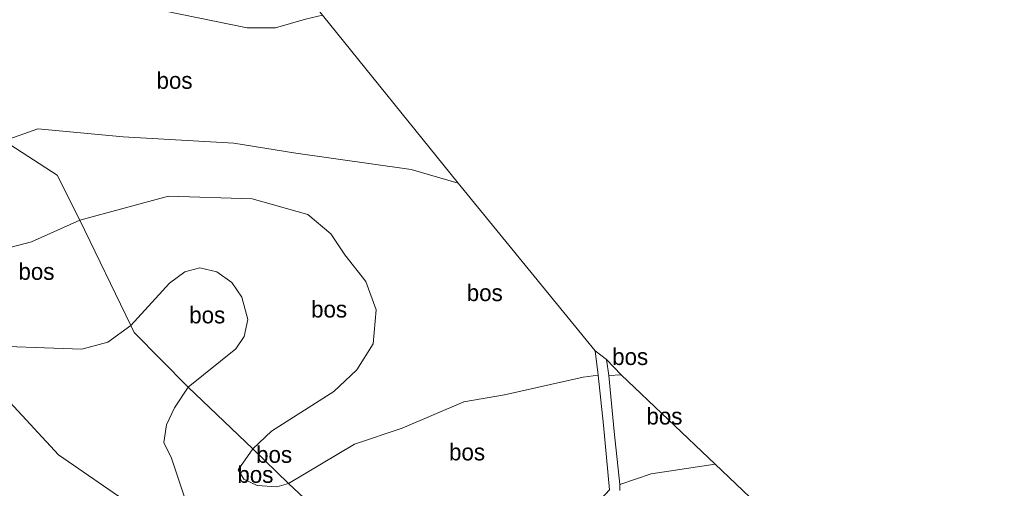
# Model space of a CAD drawing. Header units: millimetres. Extents: x 180000 to 190000, y 466229 to 468626.
# Tile 125 of 202: x 185763 to 185910, y 467549 to 467619. Entities that reach past the tile are written whole.
import ezdxf
from ezdxf.enums import TextEntityAlignment as Align

# ---------------------------------------------------------------- set-up
doc = ezdxf.new("R2010")
doc.units = ezdxf.units.MM
for name, color, linetype, lineweight in [('af-bs-rasterhekwerk', 8, 'hekwerk', 18), ('bp-b5-bomenstruiken', 93, 'Continuous', 18), ('bp-b5-bos', 93, 'Continuous', 18), ('gw-bs-kruinlijn', 93, 'Continuous', 18), ('gw-bs-teenlijn', 93, 'Continuous', 18), ('kd-bs-opnamedtmgrens', 173, 'Continuous', 18), ('vh-b5-verh_soort', 8, 'Continuous', 18)]:
    doc.layers.add(name, color=color, linetype=linetype, lineweight=lineweight)
doc.styles.add('rtw_iso', font='iso-rtw.shx')
doc.linetypes.add('hekwerk', pattern='A,7,-1.5,[1,RTW.shx,S=0.75,R=0,X=0,Y=0],-1.5', length=10)

# ---------------------------------------------------------------- blocks, each defined once
blk = doc.blocks.new('dtbattr-r')
at = {"style": 'rtw_iso'}
blk.add_attdef('TAG', text='', height=2.5, dxfattribs=at).set_placement((0, 0), align=Align.MIDDLE_CENTER)

msp = doc.modelspace()

# ---------------------------------------------------------------- linework, layer by layer
at = {"layer": 'af-bs-rasterhekwerk'}
msp.add_polyline3d([(185813.95, 467539.36, 69.86), (185803.04, 467549.6, 71.16), (185797.71, 467554.8, 71.21), (185788.03, 467564.04, 68.81), (185779.91, 467572.22, 68.6), (185779.42, 467573.26, 68.66), (185771.79, 467589.02, 70.67), (185768.41, 467595.78, 71.07), (185760.45, 467600.91, 70.06), (185751.58, 467606.29, 67.53), (185740.04, 467613.52, 66.02)], dxfattribs=at)
at = {"layer": 'bp-b5-bomenstruiken'}
msp.add_polyline3d([(185761.32, 467561.78, 67.58), (185768.6, 467553.89, 67.43), (185777.56, 467547.67, 68.32), (185780.98, 467544.72, 68.85), (185786.39, 467539.49, 68.99), (185792.7, 467532.15, 68.34), (185798.7, 467525.81, 68.42), (185816.07, 467509.35, 68.8), (185839.03, 467486.7, 69.09), (185848.63, 467477.54, 69.17), (185859.45, 467468.26, 69.49), (185869.41, 467460.5, 70.39), (185872.42, 467458.16, 70.72), (185877.9, 467452.61, 70.6), (185882.3, 467447.6, 70), (185889.65, 467440.65, 70.39), (185899.01, 467432.44, 70.8)], dxfattribs=at)
at = {"layer": 'bp-b5-bos'}
for points in [[(185759.95, 467636.62, 65.14), (185766.61, 467633.39, 65.86), (185770.78, 467631.61, 66.11), (185774.77, 467630.22, 65.96), (185779.08, 467628.87, 65.63), (185784.38, 467627.09, 65.17), (185795.43, 467622.93, 64.7), (185798.69, 467622.14, 64.36), (185802.28, 467621.57, 64.18), (185805.26, 467621.51, 64.05), (185806.69, 467621.55, 63.84), (185808.15, 467619.74, 64.52), (185805.57, 467619.16, 64.56), (185801.08, 467617.83, 64.75), (185796.85, 467617.86, 65.02), (185779.46, 467621.38, 66.19), (185762.81, 467620.71, 66.39), (185740.04, 467613.52, 66.02)], [(185755.3, 467570.3, 68.89), (185772.06, 467569.69, 68.53), (185776, 467570.76, 68.5), (185779.42, 467573.26, 68.66), (185779.91, 467572.22, 68.6), (185788.03, 467564.04, 68.81), (185785.95, 467560.91, 68.7), (185784.76, 467558.37, 68.77), (185784.38, 467555.74, 68.87), (185785.52, 467553.38, 68.99), (185787.53, 467547.4, 69.36)], [(185899.01, 467432.44, 70.8), (185889.65, 467440.65, 70.39), (185882.3, 467447.6, 70), (185877.9, 467452.61, 70.6), (185872.42, 467458.16, 70.72), (185869.41, 467460.5, 70.39), (185859.45, 467468.26, 69.49), (185848.63, 467477.54, 69.17), (185839.03, 467486.7, 69.09), (185816.07, 467509.35, 68.8), (185798.7, 467525.81, 68.42), (185792.7, 467532.15, 68.34), (185786.39, 467539.49, 68.99), (185780.98, 467544.72, 68.85), (185777.56, 467547.67, 68.32), (185768.6, 467553.89, 67.43), (185761.32, 467561.78, 67.58)], [(185852.68, 467548.54, 68.92), (185852.64, 467549.46, 68.94), (185857.37, 467551.02, 68.91), (185866.95, 467552.48, 68.42), (185904.38, 467516.82, 66.5)]]:
    msp.add_polyline3d(points, dxfattribs=at)
for points in [[(185796.85, 467617.86, 65.02), (185801.08, 467617.83, 64.75), (185805.57, 467619.16, 64.56), (185808.15, 467619.74, 64.52), (185828.44, 467594.57, 71.33), (185821.42, 467596.63, 70.78), (185804.12, 467599.07, 70.59), (185794.86, 467600.56, 70.44), (185778.27, 467601.52, 70.51), (185765.48, 467602.71, 69.99), (185760.45, 467600.91, 70.06), (185751.58, 467606.29, 67.53), (185740.04, 467613.52, 66.02), (185762.81, 467620.71, 66.39), (185779.46, 467621.38, 66.19)], [(185828.44, 467594.57, 71.33), (185848.95, 467569.47, 71.57), (185849.4, 467565.82, 71.49), (185847.19, 467565.53, 71.81), (185835.4, 467562.85, 73.21), (185829.3, 467561.84, 73.04), (185820.06, 467557.87, 72.41), (185812.93, 467555.48, 71.76), (185803.04, 467549.6, 71.16), (185797.71, 467554.8, 71.21), (185800.49, 467557.45, 71.29), (185809.82, 467563.36, 72.15), (185813.27, 467566.59, 72.66), (185815.72, 467570.52, 72.8), (185816.18, 467575.62, 72.62), (185814.63, 467579.84, 72.12), (185811.46, 467583.85, 71.14), (185809.38, 467587.01, 70.75), (185805.92, 467589.87, 70.8), (185797.61, 467592.23, 70.68), (185785.04, 467592.61, 70.68), (185771.79, 467589.02, 70.67), (185768.41, 467595.78, 71.07), (185760.45, 467600.91, 70.06), (185765.48, 467602.71, 69.99), (185778.27, 467601.52, 70.51), (185794.86, 467600.56, 70.44), (185804.12, 467599.07, 70.59), (185821.42, 467596.63, 70.78)], [(185764.53, 467585.8, 70.51), (185756.67, 467583.75, 70.09), (185744.58, 467585.01, 69.7), (185741.85, 467587.87, 69.63), (185738.95, 467590.05, 69.38), (185735.33, 467592.37, 68.96), (185752.54, 467596.91, 70.02), (185757.23, 467599.2, 70.05), (185760.45, 467600.91, 70.06), (185768.41, 467595.78, 71.07), (185771.79, 467589.02, 70.67)], [(185811.46, 467583.85, 71.14), (185814.63, 467579.84, 72.12), (185816.18, 467575.62, 72.62), (185815.72, 467570.52, 72.8), (185813.27, 467566.59, 72.66), (185809.82, 467563.36, 72.15), (185800.49, 467557.45, 71.29), (185797.71, 467554.8, 71.21), (185788.03, 467564.04, 68.81), (185795.13, 467569.78, 69), (185796.38, 467571.6, 69.06), (185796.93, 467574.18, 69.13), (185796.03, 467577.52, 69.22), (185794.53, 467579.68, 68.97), (185792.32, 467581.28, 68.91), (185789.75, 467581.92, 68.92), (185787.49, 467581.31, 68.89), (185785.22, 467579.6, 68.87), (185779.42, 467573.26, 68.66), (185771.79, 467589.02, 70.67), (185785.04, 467592.61, 70.68), (185797.61, 467592.23, 70.68), (185805.92, 467589.87, 70.8), (185809.38, 467587.01, 70.75)], [(185771.79, 467589.02, 70.67), (185779.42, 467573.26, 68.66), (185776, 467570.76, 68.5), (185772.06, 467569.69, 68.53), (185755.3, 467570.3, 68.89), (185750.42, 467577.01, 69.29), (185744.58, 467585.01, 69.7), (185756.67, 467583.75, 70.09), (185764.53, 467585.8, 70.51)], [(185795.13, 467569.78, 69), (185788.03, 467564.04, 68.81), (185779.91, 467572.22, 68.6), (185779.42, 467573.26, 68.66), (185785.22, 467579.6, 68.87), (185787.49, 467581.31, 68.89), (185789.75, 467581.92, 68.92), (185792.32, 467581.28, 68.91), (185794.53, 467579.68, 68.97), (185796.03, 467577.52, 69.22), (185796.93, 467574.18, 69.13), (185796.38, 467571.6, 69.06)], [(185852.87, 467565.89, 71.14), (185850.99, 467565.75, 71.34), (185850.67, 467568.14, 71.51)], [(185848.66, 467546, 68.96), (185846.82, 467539.57, 69.1), (185845.31, 467529.79, 69.28), (185844.96, 467518.65, 69.25), (185840.75, 467531.39, 70.16), (185837.85, 467545.83, 70.37), (185832.49, 467545, 70.52), (185823.41, 467542.86, 70.48), (185813.95, 467539.36, 69.86), (185803.04, 467549.6, 71.16), (185812.93, 467555.48, 71.76), (185820.06, 467557.87, 72.41), (185829.3, 467561.84, 73.04), (185835.4, 467562.85, 73.21), (185847.19, 467565.53, 71.81), (185849.4, 467565.82, 71.49), (185850.19, 467558.34, 70.19), (185851.12, 467548.66, 68.87)], [(185857.37, 467551.02, 68.91), (185852.64, 467549.46, 68.94), (185851.82, 467557.36, 70.06), (185850.99, 467565.75, 71.34), (185852.87, 467565.89, 71.14), (185866.95, 467552.48, 68.42)], [(185798.32, 467549.27, 71.11), (185801.28, 467549.07, 71.13), (185803.04, 467549.6, 71.16), (185813.95, 467539.36, 69.86), (185802.67, 467534.32, 68.4), (185800.77, 467533.83, 68.43), (185798.96, 467533.87, 68.48), (185797.46, 467534.23, 68.6), (185792.66, 467538.98, 69.11), (185790.04, 467542.27, 69.27), (185787.53, 467547.4, 69.36), (185785.52, 467553.38, 68.99), (185784.38, 467555.74, 68.87), (185784.76, 467558.37, 68.77), (185785.95, 467560.91, 68.7), (185788.03, 467564.04, 68.81), (185797.71, 467554.8, 71.21), (185795.51, 467551.65, 71.22), (185796.36, 467550.23, 71.21)], [(185803.04, 467549.6, 71.16), (185801.28, 467549.07, 71.13), (185798.32, 467549.27, 71.11), (185796.36, 467550.23, 71.21), (185795.51, 467551.65, 71.22), (185797.71, 467554.8, 71.21)]]:
    msp.add_polyline3d(points, close=True, dxfattribs=at)
at = {"layer": 'gw-bs-kruinlijn'}
for points in [[(185828.44, 467594.57, 71.33), (185821.42, 467596.63, 70.78), (185804.12, 467599.07, 70.59), (185794.86, 467600.56, 70.44), (185778.27, 467601.52, 70.51), (185765.48, 467602.71, 69.99), (185760.45, 467600.91, 70.06), (185757.23, 467599.2, 70.05), (185752.54, 467596.91, 70.02), (185735.33, 467592.37, 68.96)], [(185735.33, 467592.37, 68.96), (185738.95, 467590.05, 69.38), (185741.85, 467587.87, 69.63), (185744.58, 467585.01, 69.7), (185750.42, 467577.01, 69.29), (185755.3, 467570.3, 68.89), (185761.32, 467561.78, 67.58), (185768.6, 467553.89, 67.43), (185777.56, 467547.67, 68.32), (185780.98, 467544.72, 68.85), (185786.39, 467539.49, 68.99), (185792.7, 467532.15, 68.34), (185798.7, 467525.81, 68.42), (185816.07, 467509.35, 68.8), (185839.03, 467486.7, 69.09), (185848.63, 467477.54, 69.17), (185859.45, 467468.26, 69.49), (185869.41, 467460.5, 70.39)], [(185756.67, 467583.75, 70.09), (185764.53, 467585.8, 70.51), (185771.79, 467589.02, 70.67), (185785.04, 467592.61, 70.68), (185797.61, 467592.23, 70.68), (185805.92, 467589.87, 70.8), (185809.38, 467587.01, 70.75), (185811.46, 467583.85, 71.14), (185814.63, 467579.84, 72.12), (185816.18, 467575.62, 72.62), (185815.72, 467570.52, 72.8), (185813.27, 467566.59, 72.66), (185809.82, 467563.36, 72.15), (185800.49, 467557.45, 71.29), (185797.71, 467554.8, 71.21), (185795.51, 467551.65, 71.22), (185796.36, 467550.23, 71.21), (185798.32, 467549.27, 71.11), (185801.28, 467549.07, 71.13), (185803.04, 467549.6, 71.16), (185812.93, 467555.48, 71.76), (185820.06, 467557.87, 72.41), (185829.3, 467561.84, 73.04), (185835.4, 467562.85, 73.21)], [(185849.4, 467565.82, 71.49), (185847.19, 467565.53, 71.81), (185835.4, 467562.85, 73.21)], [(185852.87, 467565.89, 71.14), (185850.99, 467565.75, 71.34)]]:
    msp.add_polyline3d(points, dxfattribs=at)
at = {"layer": 'gw-bs-teenlijn'}
for points in [[(185808.15, 467619.74, 64.52), (185805.57, 467619.16, 64.56), (185801.08, 467617.83, 64.75), (185796.85, 467617.86, 65.02), (185779.46, 467621.38, 66.19), (185762.81, 467620.71, 66.39), (185740.04, 467613.52, 66.02), (185709.38, 467607.37, 65.73)], [(185787.53, 467547.4, 69.36), (185785.52, 467553.38, 68.99), (185784.38, 467555.74, 68.87), (185784.76, 467558.37, 68.77), (185785.95, 467560.91, 68.7), (185788.03, 467564.04, 68.81), (185795.13, 467569.78, 69), (185796.38, 467571.6, 69.06), (185796.93, 467574.18, 69.13), (185796.03, 467577.52, 69.22), (185794.53, 467579.68, 68.97), (185792.32, 467581.28, 68.91), (185789.75, 467581.92, 68.92), (185787.49, 467581.31, 68.89), (185785.22, 467579.6, 68.87), (185779.42, 467573.26, 68.66), (185776, 467570.76, 68.5), (185772.06, 467569.69, 68.53), (185755.3, 467570.3, 68.89)], [(185866.95, 467552.48, 68.42), (185857.37, 467551.02, 68.91), (185852.64, 467549.46, 68.94)]]:
    msp.add_polyline3d(points, dxfattribs=at)
at = {"layer": 'kd-bs-opnamedtmgrens'}
msp.add_polyline3d([(185979.71, 467458.15, 69.81), (185978.1, 467459.59, 69.89), (185975.46, 467461.62, 69.88), (185974.92, 467462.07, 69.74), (185971.34, 467464.8, 69.66), (185969.04, 467466.52, 69.67), (185963.48, 467470.76, 67.88), (185947.66, 467483.24, 67.26), (185937.65, 467490.94, 68.13), (185904.38, 467516.82, 66.5), (185866.95, 467552.48, 68.42), (185852.87, 467565.89, 71.14), (185850.67, 467568.14, 71.51), (185848.95, 467569.47, 71.57), (185828.44, 467594.57, 71.33), (185808.15, 467619.74, 64.52), (185806.69, 467621.55, 63.84), (185805.55, 467623.61, 63.83), (185691.37, 467708.88, 60.3)], dxfattribs=at)
at = {"layer": 'vh-b5-verh_soort'}
msp.add_polyline3d([(185851.12, 467548.66, 68.87), (185850.19, 467558.34, 70.19), (185849.4, 467565.82, 71.49), (185848.95, 467569.47, 71.57), (185850.67, 467568.14, 71.51), (185850.99, 467565.75, 71.34), (185851.82, 467557.36, 70.06), (185852.64, 467549.46, 68.94), (185852.68, 467548.54, 68.92)], dxfattribs=at)

# ---------------------------------------------------------------- block references
at = {"layer": 'bp-b5-bos'}
ref = msp.add_blockref('dtbattr-r', (185783.27, 467607.97, 67.91), dxfattribs=at)
ref.add_attrib('TAG', 'bos', dxfattribs={"layer": '0', "height": 2.5, "style": 'rtw_iso'}).set_placement((185783.27, 467607.97, 67.91), align=Align.BOTTOM_LEFT)
ref = msp.add_blockref('dtbattr-r', (185762.59, 467579.35, 69.43), dxfattribs=at)
ref.add_attrib('TAG', 'bos', dxfattribs={"layer": '0', "height": 2.5, "style": 'rtw_iso'}).set_placement((185762.59, 467579.35, 69.43), align=Align.BOTTOM_LEFT)
ref = msp.add_blockref('dtbattr-r', (185829.73, 467576.16, 71.41), dxfattribs=at)
ref.add_attrib('TAG', 'bos', dxfattribs={"layer": '0', "height": 2.5, "style": 'rtw_iso'}).set_placement((185829.73, 467576.16, 71.41), align=Align.BOTTOM_LEFT)
ref = msp.add_blockref('dtbattr-r', (185806.42, 467573.7, 70.33), dxfattribs=at)
ref.add_attrib('TAG', 'bos', dxfattribs={"layer": '0', "height": 2.5, "style": 'rtw_iso'}).set_placement((185806.42, 467573.7, 70.33), align=Align.BOTTOM_LEFT)
ref = msp.add_blockref('dtbattr-r', (185788.17, 467572.83, 68.92), dxfattribs=at)
ref.add_attrib('TAG', 'bos', dxfattribs={"layer": '0', "height": 2.5, "style": 'rtw_iso'}).set_placement((185788.17, 467572.83, 68.92), align=Align.BOTTOM_LEFT)
ref = msp.add_blockref('dtbattr-r', (185851.51, 467566.59, 71.33), dxfattribs=at)
ref.add_attrib('TAG', 'bos', dxfattribs={"layer": '0', "height": 2.5, "style": 'rtw_iso'}).set_placement((185851.51, 467566.59, 71.33), align=Align.BOTTOM_LEFT)
ref = msp.add_blockref('dtbattr-r', (185856.64, 467557.67, 69.8), dxfattribs=at)
ref.add_attrib('TAG', 'bos', dxfattribs={"layer": '0', "height": 2.5, "style": 'rtw_iso'}).set_placement((185856.64, 467557.67, 69.8), align=Align.BOTTOM_LEFT)
ref = msp.add_blockref('dtbattr-r', (185798.18, 467551.93, 71.17), dxfattribs=at)
ref.add_attrib('TAG', 'bos', dxfattribs={"layer": '0', "height": 2.5, "style": 'rtw_iso'}).set_placement((185798.18, 467551.93, 71.17), align=Align.BOTTOM_LEFT)
ref = msp.add_blockref('dtbattr-r', (185827.08, 467552.3, 70.66), dxfattribs=at)
ref.add_attrib('TAG', 'bos', dxfattribs={"layer": '0', "height": 2.5, "style": 'rtw_iso'}).set_placement((185827.08, 467552.3, 70.66), align=Align.BOTTOM_LEFT)
ref = msp.add_blockref('dtbattr-r', (185795.38, 467548.93, 69.62), dxfattribs=at)
ref.add_attrib('TAG', 'bos', dxfattribs={"layer": '0', "height": 2.5, "style": 'rtw_iso'}).set_placement((185795.38, 467548.93, 69.62), align=Align.BOTTOM_LEFT)

doc.saveas('drawing.dxf')
